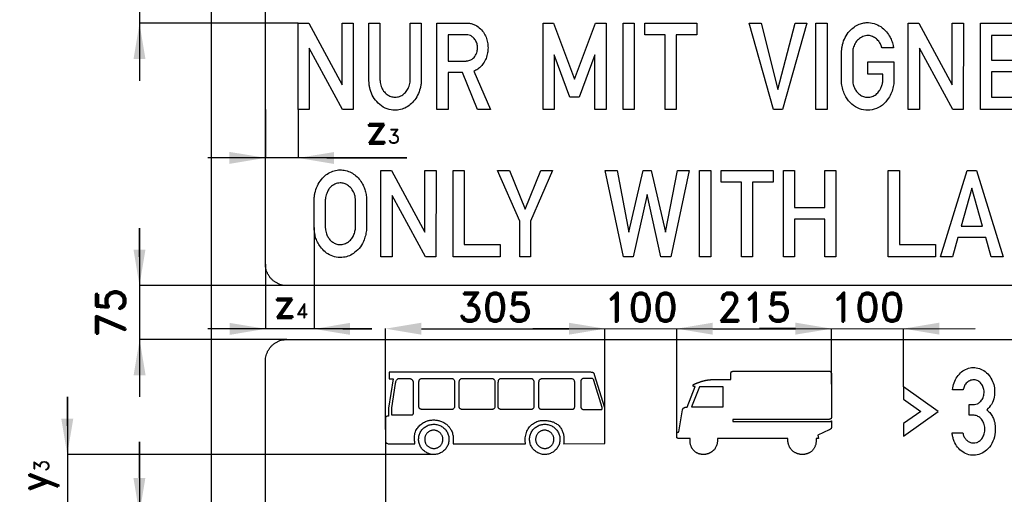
# Model space of a CAD drawing. Header units: millimetres. Extents: x -267 to 7620, y -508 to 2095.
# Tile 2 of 15: x -267 to 1102, y 480 to 1140. Entities that reach past the tile are written whole.
import ezdxf

# ---------------------------------------------------------------- set-up
doc = ezdxf.new("R2010")
doc.units = ezdxf.units.MM
doc.header["$LTSCALE"] = 5
doc.layers.add('Kóty', color=2, linetype='Continuous')
doc.layers.add('Značka', color=7, linetype='Continuous')
doc.styles.get("Standard").update_dxf_attribs({"font": 'romand.shx', "height": 40})

msp = doc.modelspace()

# ---------------------------------------------------------------- linework, layer by layer
at = {"layer": 'Kóty'}
for p, q in [((-100, 1275), (-100, 1055)), ((120.5, 1135), (-100.2, 1135)), ((75, 1014.9), (75, 947.3)), ((120.5, 1014.9), (120.5, 947.3)), ((271.5, 947.5), (-5, 947.5)), ((75, 947.6), (75, 947.7)), ((160.5, 947.5), (271.5, 947.5)), ((-100, 810), (-100, 850)), ((-100, 850), (-100, 615)), ((142.8, 850.7), (142.8, 709.7)), ((75, 799.9), (75, 709.7)), ((104.9, 770), (-100.2, 770)), ((222.8, 709.9), (-5, 709.9)), ((182.8, 709.9), (222.8, 709.9)), ((241.8, 569.7), (241.8, 710.2)), ((291.8, 710), (496.8, 710)), ((446.8, 710), (1061.8, 710.1)), ((496.8, 710), (446.8, 710)), ((546.8, 600.1), (546.8, 710.2)), ((546.8, 600.1), (546.8, 710.2)), ((646.8, 561), (646.8, 710.2)), ((646.8, 560.9), (646.8, 710.2)), ((696.8, 710), (811.8, 710)), ((696.8, 710), (746.8, 710)), ((811.8, 710.1), (761.8, 710.1)), ((861.8, 632.9), (861.8, 710.3)), ((861.8, 637.4), (861.8, 710.2)), ((961.8, 629.3), (961.8, 710.3)), ((104.9, 695), (-100.2, 695)), ((-200.2, 615), (-200, 155)), ((-200.2, 575), (-200.2, 615)), ((-100.1, 502.5), (-100.1, 552.5)), ((-100.1, 552.5), (-100.1, 217.5)), ((241.8, 554.2), (241.8, -100.2)), ((310.1, 535), (-200.4, 535))]:
    msp.add_line(p, q, dxfattribs=at)
for points in [[(-108.3, 1085), (-91.7, 1085), (-100, 1135)], [(25, 956), (25, 939.3), (75, 947.7)], [(170.5, 955.8), (170.5, 939.2), (120.5, 947.5)], [(-108.3, 820), (-91.7, 820), (-100, 770)], [(25.3, 718.1), (25.3, 701.4), (75.3, 709.8)], [(192.8, 718.1), (192.8, 701.4), (142.8, 709.7)], [(291.8, 718.3), (291.8, 701.7), (241.8, 710)], [(496.8, 718.3), (496.8, 701.7), (546.8, 710)], [(496.8, 718.3), (496.8, 701.7), (546.8, 710)], [(696.8, 718.3), (696.8, 701.7), (646.8, 710)], [(696.8, 718.3), (696.8, 701.7), (646.8, 710)], [(811.8, 718.4), (811.8, 701.8), (861.8, 710.1)], [(811.8, 718.3), (811.8, 701.7), (861.8, 710)], [(1011.8, 718.4), (1011.8, 701.8), (961.8, 710.1)], [(-108.2, 645), (-91.5, 645), (-99.8, 695)], [(-208.7, 585), (-192, 585), (-200.4, 535)], [(-108.4, 502.5), (-91.8, 502.5), (-100.1, 452.5)]]:
    msp.add_solid(points, dxfattribs=at)
at = {"layer": 'Značka', "color": 5}
for points in [[(0, 0), (0, 1935), (1500, 1935), (1500, 0), (0, 0)], [(120.5, 1015), (120.5, 1135), (135.2, 1135), (181.5, 1049.4), (181.5, 1135), (197.1, 1135), (197, 1015), (182.4, 1015), (135.9, 1100.5), (135.9, 1015), (120.5, 1015)], [(461, 1015), (461, 1135), (475.6, 1135), (504.8, 1057), (534, 1135), (548.6, 1135), (548.6, 1015), (533, 1015), (533, 1091.1), (511.1, 1032.3), (498.4, 1032.3), (476.5, 1091.1), (476.5, 1015), (461, 1015)], [(572.4, 1015), (572.4, 1135), (587.8, 1135), (587.8, 1015), (572.4, 1015)], [(630.6, 1015), (630.6, 1118.8), (602.3, 1118.8), (602.3, 1135), (674.5, 1135), (674.5, 1118.8), (646.1, 1118.8), (646.1, 1015), (630.6, 1015)], [(781.1, 1015), (747.3, 1135), (763.9, 1135), (787.5, 1042.8), (811.2, 1135), (827.6, 1135), (793.9, 1015), (781.1, 1015)], [(840.3, 1015), (840.3, 1135), (855.8, 1135), (855.8, 1015), (840.3, 1015)], [(968.6, 1015), (968.6, 1135), (983.3, 1135), (1029.6, 1049.4), (1029.6, 1135), (1045.2, 1135), (1045.1, 1015), (1030.5, 1015), (984.1, 1100.5), (984.1, 1015), (968.6, 1015)], [(1069, 1015), (1069, 1135), (1134.8, 1135), (1134.8, 1117.7), (1084.5, 1117.7), (1084.5, 1083.5), (1127.4, 1083.5), (1127.4, 1067.4), (1084.5, 1067.4), (1084.5, 1032.1), (1134.7, 1032.1), (1134.7, 1015), (1069, 1015)], [(235.6, 810), (235.6, 930), (250.3, 930), (296.6, 844.4), (296.6, 930), (312.2, 930), (312.1, 810), (297.5, 810), (251, 895.5), (251, 810), (235.6, 810)], [(336, 810), (336, 930), (351.5, 930), (351.5, 827.2), (401.5, 827.2), (401.5, 810), (336, 810)], [(428.7, 810), (428.7, 859.4), (397.7, 930), (414.1, 930), (436, 876.5), (457.9, 930), (474.3, 930), (443.3, 859.4), (443.3, 810), (428.7, 810)], [(572.7, 810), (547.2, 930), (563.8, 930), (580.1, 844.4), (600.1, 930), (611.1, 930), (631.1, 844.4), (647.6, 930), (664.1, 930), (638.4, 810), (624.7, 810), (605.5, 896.5), (586.4, 810), (572.7, 810)], [(678.5, 810), (678.5, 930), (694, 930), (694, 810), (678.5, 810)], [(736.8, 810), (736.8, 913.8), (708.4, 913.8), (708.4, 930), (780.6, 930), (780.6, 913.8), (752.2, 913.8), (752.2, 810), (736.8, 810)], [(795, 810), (795, 930), (810.5, 930), (810.5, 878.5), (852.4, 878.5), (852.4, 930), (868, 930), (868, 810), (852.4, 810), (852.4, 862.4), (810.5, 862.4), (810.5, 810), (795, 810)], [(940.8, 810), (940.8, 930), (956.3, 930), (956.3, 827.2), (1006.3, 827.2), (1006.3, 810), (940.8, 810)], [(1013.6, 810), (1050.5, 930), (1063.4, 930), (1100.4, 810), (1084, 810), (1076.4, 836.8), (1037.4, 836.8), (1029.9, 810), (1013.6, 810)], [(1071.9, 852.8), (1057, 905.5), (1042, 852.8), (1071.9, 852.8)], [(667.3, 601.1), (711.5, 601.1), (711.5, 629.2), (678.3, 629.2), (667.3, 601.1)], [(1010.3, 595), (961.8, 629.3), (961.8, 612.1), (986, 595), (961.8, 577.9), (961.8, 560.7), (1010.3, 595)]]:
    msp.add_lwpolyline(points, dxfattribs=at)
for points in [[(105, 770), (104.9, 770), (104.8, 770, -0.032179), (100.9, 770.3, -0.035457), (97.1, 771.1, -0.036267), (93.4, 772.3, -0.034424), (89.9, 774.1, -0.033732), (86.7, 776.2, -0.034078), (83.8, 778.8, -0.034204), (81.2, 781.7, -0.034213), (79.1, 784.9, -0.034036), (77.3, 788.4, -0.03341), (76.1, 792.1, -0.034124), (75.3, 795.9, -0.036744), (75, 799.8), (75, 799.9), (75, 800), (75, 1565)], [(1425, 1565), (1425, 800), (1425, 799.9), (1425, 799.8, -0.032211), (1424.7, 795.9, -0.035398), (1423.9, 792.1, -0.036257), (1422.7, 788.4, -0.034417), (1420.9, 784.9, -0.033707), (1418.8, 781.7, -0.034076), (1416.2, 778.8, -0.034203), (1413.3, 776.2, -0.034241), (1410.1, 774.1, -0.03402), (1406.6, 772.3, -0.03342), (1402.9, 771.1, -0.034121), (1399.1, 770.3, -0.03675), (1395.2, 770), (1395.1, 770), (1395, 770), (105, 770)], [(218.8, 1135), (234.3, 1135), (234.3, 1055.8), (234.4, 1055.2), (234.4, 1054.6, 0.033833), (235, 1050.7, 0.03795), (236.1, 1046.8, 0.071492), (239.3, 1040.7, 0.085442), (244.3, 1035.9, 0.079568), (249.4, 1033.1, 0.085003), (255.2, 1032.2, 0.091747), (261.6, 1033.2, 0.085879), (267.2, 1036.4, 0.082082), (271.7, 1041.2, 0.064893), (274.7, 1047.2, 0.039764), (275.8, 1051.2, 0.046728), (276.2, 1055.2, 0.003761), (276.3, 1055.6), (276.3, 1056.1), (276.3, 1135), (291.7, 1135), (291.7, 1055.8), (291.7, 1055.2), (291.7, 1054.5, -0.038309), (291.2, 1049.4, -0.028152), (290.1, 1044.3, -0.050675), (286.6, 1034.8, -0.064894), (281.1, 1026.5, -0.063843), (274.7, 1020.4, -0.068467), (267, 1016.2, -0.07035), (258.5, 1014.1, -0.072793), (249.8, 1014.4, -0.093677), (238.8, 1018.4, -0.083637), (229.7, 1026, -0.072035), (223.6, 1035, -0.063341), (220.1, 1045.3, -0.024418), (219.3, 1050, -0.01925), (218.9, 1054.7), (218.8, 1055.3), (218.8, 1055.8), (218.8, 1135)], [(313.4, 1015), (313.4, 1135), (356.3, 1135), (356.9, 1135), (357.5, 1135, -0.062038), (362.4, 1134.1, -0.050564), (366.9, 1132.2, -0.07524), (373.9, 1127.3, -0.069786), (379.1, 1120.6, -0.058203), (382.4, 1113.7, -0.051291), (384.1, 1106.3, -0.046577), (384.4, 1099, -0.047177), (383.4, 1091.8, -0.054434), (380.9, 1084.3, -0.060547), (376.7, 1077.5, -0.051662), (372.5, 1073, -0.060331), (367.5, 1069.6), (366.1, 1068.9), (364.7, 1068.2), (388.1, 1015), (369.8, 1015), (349, 1066.4), (328.9, 1066.4), (328.9, 1015), (313.4, 1015)], [(912.3, 1081.3), (948.7, 1081.3), (948.7, 1055.6), (948.6, 1054.9), (948.6, 1054.2, -0.010869), (948.3, 1050.5, -0.01892), (947.7, 1046.8, -0.052883), (945.4, 1038.6, -0.052889), (941.3, 1030.9, -0.082859), (932.7, 1021.2, -0.103899), (921.2, 1015.3, -0.09963), (909.4, 1014, -0.096017), (898, 1017.2, -0.097435), (887.7, 1024.7, -0.078833), (880.5, 1035.4, -0.047201), (877.6, 1043, -0.04518), (876, 1051, -0.008489), (875.9, 1052.4, -0.00975), (875.8, 1053.9, -0.005841), (875.8, 1055), (875.8, 1056.1), (875.8, 1094.1, -0.000648), (875.8, 1095.2, -0.002002), (875.9, 1096.2, -0.016054), (876.4, 1100.8, -0.023772), (877.3, 1105.3, -0.063257), (880.9, 1115.3, -0.068957), (887, 1124, -0.059069), (893.2, 1129.6, -0.063711), (900.5, 1133.6, -0.053686), (906.9, 1135.4, -0.056883), (913.4, 1135.9, -0.084022), (923.5, 1133.8, -0.076937), (932.4, 1128.7, -0.060206), (938.5, 1122.8, -0.051152), (943.2, 1115.8, -0.041309), (946.1, 1109.3, -0.046502), (947.8, 1102.5, -0.005208), (948, 1101.5), (948.1, 1100.6), (932.2, 1100.6), (931.6, 1102.1, 0.011165), (931.1, 1103.7, 0.056219), (928.3, 1108.8, 0.069752), (924.4, 1113.1, 0.083752), (919, 1116.5, 0.095019), (912.9, 1117.8, 0.108504), (905.6, 1116.5, 0.093839), (899.3, 1112.5, 0.085002), (894.8, 1106.9, 0.069717), (892.1, 1100.2, 0.029563), (891.5, 1097.2, 0.035599), (891.3, 1094.3), (891.3, 1094), (891.3, 1093.6), (891.3, 1055.8), (891.3, 1055.3), (891.3, 1054.8, 0.037216), (891.7, 1051.5, 0.029602), (892.6, 1048.3, 0.055983), (895.1, 1042.5, 0.073974), (898.9, 1037.6, 0.076319), (903.6, 1034.2, 0.082405), (909, 1032.3, 0.089294), (915.3, 1032.2, 0.088119), (921.1, 1034.3, 0.08565), (926.2, 1038.2, 0.066318), (929.9, 1043.5, 0.050089), (932, 1048.3, 0.054761), (933.1, 1053.4, 0.010131), (933.2, 1054.6, 0.003407), (933.2, 1055.8), (933.2, 1064.2), (912.3, 1064.2), (912.3, 1081.3)], [(328.9, 1118.8), (328.9, 1082.4), (353.9, 1082.4), (354.5, 1082.5), (355.1, 1082.5, 0.047864), (358, 1083, 0.053349), (360.7, 1084.1, 0.120521), (366.2, 1088.9, 0.099123), (369.2, 1095.6, 0.073413), (370, 1100.9, 0.069148), (369.2, 1106.2, 0.073145), (367, 1111.3, 0.083935), (363.3, 1115.6, 0.07033), (359.9, 1117.8, 0.095994), (356.2, 1118.8), (355.7, 1118.8), (355.3, 1118.8), (328.9, 1118.8)], [(142.8, 889.2, -0.001292), (142.8, 890.2, -0.003861), (142.9, 891.2, -0.0262), (143.4, 896.2, -0.026582), (144.5, 901.1, -0.058381), (148.4, 910.9, -0.06775), (154.5, 919.4, -0.06219), (161, 925.2, -0.068294), (168.7, 929, -0.06605), (176.6, 930.8, -0.067618), (184.6, 930.4, -0.066551), (192.3, 928.1, -0.061096), (199.2, 923.9, -0.057898), (205.3, 918.2, -0.050119), (209.9, 911.2, -0.039193), (212.8, 905.1, -0.042408), (214.6, 898.7, -0.019589), (215.2, 895.1, -0.011032), (215.5, 891.5), (215.6, 890.9), (215.6, 890.3), (215.6, 850.2), (215.6, 849.2), (215.5, 848.3, -0.030533), (214.4, 840.9, -0.042266), (212.2, 833.7, -0.071026), (207, 823.9, -0.07649), (199, 816, -0.064064), (191.8, 811.6, -0.070856), (183.6, 809.3, -0.083715), (173.5, 809.4, -0.081999), (164, 812.8, -0.073265), (156.3, 818.3, -0.059312), (150.3, 825.7, -0.043578), (146.7, 832.2, -0.047114), (144.3, 839.1, -0.026247), (143.4, 843.8, -0.015066), (142.9, 848.6), (142.9, 849.7), (142.8, 850.8), (142.8, 889.2)], [(158.3, 889.2), (158.3, 850.8), (158.3, 850.1), (158.4, 849.3, 0.032118), (158.9, 845.6, 0.036535), (160, 841.9, 0.056363), (162.3, 837, 0.060301), (165.7, 832.8, 0.060918), (169.6, 829.7, 0.073689), (174.1, 827.7, 0.058458), (177.7, 827.1, 0.053114), (181.5, 827.2, 0.086351), (187.8, 829.3, 0.08542), (193.2, 833.3, 0.074379), (196.8, 838.3, 0.055928), (199.1, 844.1, 0.028014), (199.8, 847.1, 0.036563), (200.2, 850.1, 0.00395), (200.2, 850.5), (200.2, 850.9), (200.2, 889.1, 0.002349), (200.2, 889.8, 0.007108), (200.2, 890.4, 0.053466), (199.6, 894.6, 0.042298), (198.3, 898.6, 0.069973), (194.6, 904.9, 0.09068), (189.2, 909.8, 0.075376), (184.4, 912.1, 0.079462), (179.1, 912.8, 0.105038), (171.7, 911.2, 0.099414), (165.6, 906.9, 0.064726), (162.4, 902.8, 0.046407), (160.2, 898.2, 0.033791), (159, 894.4, 0.043614), (158.4, 890.5, 0.006192), (158.3, 889.8), (158.3, 889.2)], [(75, 105), (75, 665), (75, 665.1), (75, 665.2, -0.032178), (75.3, 669.1, -0.035444), (76.1, 672.9, -0.036274), (77.3, 676.6, -0.034412), (79.1, 680.1, -0.03371), (81.2, 683.3, -0.034083), (83.8, 686.2, -0.034209), (86.7, 688.8, -0.034229), (89.9, 690.9, -0.034026), (93.4, 692.7, -0.033416), (97.1, 693.9, -0.034113), (100.9, 694.7, -0.036749), (104.8, 695), (104.9, 695), (105, 695), (1395, 695)], [(282.8, 549.8, -0.003727), (282.5, 552.5, -0.011179), (282.2, 555.1, -0.026534), (282.1, 559, -0.037792), (282.5, 562.7, -0.043315), (283.5, 566.4, -0.046785), (285, 569.8, -0.036931), (286.7, 572.3, -0.030062), (288.8, 574.6, -0.055134), (293.5, 578.5, -0.061668), (299, 581.3, -0.050058), (303.8, 582.6, -0.042263), (308.8, 583, -0.040217), (313.7, 582.6, -0.046472), (318.3, 581.5, -0.05349), (323.2, 579.3, -0.051643), (327.6, 576.1, -0.04282), (330.6, 573, -0.046507), (333, 569.4, -0.035276), (334.4, 566.5, -0.033254), (335.3, 563.4, -0.044761), (336.1, 558.4, -0.032247), (336.2, 553.3, -0.007057), (336.1, 551.5, -0.002367), (335.9, 549.7), (436.5, 550, -0.004438), (436.3, 552.1, -0.013419), (436.2, 554.1, -0.033408), (436.3, 558.1, -0.030969), (436.9, 562, -0.062154), (439.2, 568.9, -0.090134), (443.4, 574.8, -0.034503), (445.3, 576.5, -0.024276), (447.5, 578.1, -0.030574), (450.7, 579.9, -0.039223), (454.1, 581.3, -0.047726), (458.4, 582.2, -0.038566), (462.8, 582.4, -0.023987), (466, 582.2, -0.02095), (469.2, 581.7, -0.034533), (473.7, 580.6, -0.049479), (477.9, 578.7, -0.063886), (482.3, 575.6, -0.061349), (485.8, 571.4, -0.056345), (488.1, 566.9, -0.054199), (489.5, 562, -0.022378), (489.8, 559.6, -0.017123), (489.9, 557.3, -0.016985), (489.9, 554.4, -0.014844), (489.6, 551.5, -0.002727), (489.6, 550.7), (489.5, 549.9), (546.8, 550.2), (546.8, 600), (532.6, 646, 0.019665), (532.3, 646.9, 0.062115), (531.9, 647.6, 0.083742), (531.1, 648.4, 0.061467), (530.1, 648.9, 0.055288), (528.8, 649.2, 0.024516), (527.5, 649.3), (526.3, 649.3), (525, 649.4), (247.1, 649.4), (247.1, 640.2), (252.7, 640.2), (246.2, 599.4), (246.1, 588.4), (245.7, 588.4), (245.3, 588.4), (244.9, 588.3), (244.5, 588.3), (243.9, 588.2), (243.5, 588, 0.087111), (242.8, 587.6, 0.078279), (242.3, 587, 0.055883), (242, 586.4, 0.043233), (241.9, 585.8, 0.019677), (241.8, 585.4, 0.006573), (241.8, 585), (241.8, 554.3, 0.009448), (241.8, 553.7, 0.028268), (241.9, 553, 0.048909), (242.1, 552.3, 0.060692), (242.5, 551.7, 0.069369), (243.1, 551, 0.052892), (243.8, 550.6, 0.080145), (245.6, 550, 0.035801), (247.5, 549.8), (248.4, 549.8), (249.2, 549.8), (282.8, 549.8)], [(801.4, 557.3), (703.3, 557.3), (703.3, 557.3), (703.3, 557.2), (703.3, 557), (703.3, 556.7), (703.3, 556.4), (703.3, 556.2), (703.3, 555.9), (703.3, 555.7), (703.4, 555.5), (703.4, 555.3), (703.4, 555.1), (703.4, 554.8), (703.4, 554.8), (703.4, 554.8), (703.4, 554.6), (703.4, 554.5), (703.4, 554.2), (703.3, 553.9), (703.3, 553.2), (703.2, 552.5), (703.1, 551.5), (703, 550.6), (702.8, 549.6), (702.5, 548.7), (702.3, 548), (702, 547.3), (701.7, 546.4), (701.3, 545.5), (700.8, 544.7), (700.4, 543.9), (700, 543.3), (699.5, 542.6), (699, 542), (698.5, 541.4), (698.1, 541), (697.7, 540.6), (697.1, 540), (696.5, 539.5), (695.8, 539, -0.013066), (695.1, 538.5, -0.011713), (694.5, 538, -0.010643), (693.9, 537.7, -0.010091), (693.2, 537.3, -0.010201), (692.5, 537), (692, 536.7, -0.008669), (691.5, 536.5, -0.009914), (690.8, 536.2, -0.007472), (690.1, 536, -0.008886), (689.2, 535.8, -0.011844), (688.4, 535.5, -0.010779), (687.7, 535.4, -0.009843), (687, 535.2, -0.009343), (686.2, 535.1, -0.009657), (685.5, 535.1, -0.007955), (684.9, 535, -0.00846), (684.3, 535, -0.009514), (683.6, 535, -0.007093), (682.9, 535, -0.008574), (682, 535.1, -0.011999), (681.1, 535.2, -0.011056), (680.4, 535.3, -0.010275), (679.7, 535.4, -0.010032), (679, 535.6, -0.010381), (678.3, 535.7), (677.7, 535.9), (677.2, 536.1), (676.5, 536.4), (675.9, 536.6, -0.009891), (675.1, 537, -0.013682), (674.3, 537.4), (673.6, 537.8), (673, 538.2), (672.4, 538.6), (671.9, 539.1), (671.4, 539.5), (671, 539.8), (670.5, 540.4), (670, 540.9), (669.4, 541.5), (669, 542.1), (668.6, 542.7), (668.2, 543.2), (667.9, 543.8), (667.6, 544.3), (667.3, 544.8), (667.1, 545.3), (666.8, 545.9), (666.6, 546.5), (666.2, 547.5), (665.9, 548.5), (665.7, 549.3), (665.6, 550.1), (665.4, 551), (665.3, 551.8), (665.2, 552.5), (665.2, 553.2), (665.2, 554), (665.2, 554.9), (665.2, 555.2), (665.2, 555.5), (665.2, 555.7), (665.2, 556), (665.2, 556.2), (665.3, 556.4), (665.3, 556.6), (665.3, 556.8), (665.3, 557), (665.3, 557.2), (665.3, 557.3), (665.3, 557.3), (650.3, 557.3), (650.2, 557.3), (650.2, 557.3), (650.2, 557.3), (650.2, 557.3), (650.2, 557.3), (650.2, 557.3), (650.1, 557.3), (650.1, 557.3), (650.1, 557.3), (650.1, 557.3), (650, 557.3), (650, 557.3), (649.9, 557.3), (649.7, 557.3), (649.6, 557.3), (649.4, 557.3), (649.3, 557.3), (649.2, 557.3), (649.1, 557.3), (649, 557.4), (648.8, 557.4), (648.7, 557.4), (648.6, 557.4), (648.5, 557.4), (648.4, 557.5), (648.3, 557.5), (648.3, 557.5), (648.2, 557.5), (648.1, 557.5), (648.1, 557.6), (648, 557.6), (647.9, 557.6), (647.9, 557.7), (647.8, 557.7), (647.8, 557.7), (647.7, 557.7), (647.7, 557.8), (647.6, 557.8), (647.6, 557.8), (647.6, 557.8), (647.5, 557.9), (647.5, 557.9), (647.4, 557.9), (647.4, 558), (647.4, 558), (647.3, 558), (647.3, 558.1), (647.3, 558.1), (647.2, 558.1), (647.2, 558.2), (647.2, 558.2), (647.2, 558.3), (647.1, 558.3), (647.1, 558.4), (647.1, 558.4), (647.1, 558.4), (647, 558.5), (647, 558.5), (647, 558.6), (647, 558.6), (647, 558.6), (646.9, 558.7), (646.9, 558.7), (646.9, 558.8), (646.9, 558.8), (646.9, 558.9), (646.9, 558.9), (646.9, 559), (646.9, 559), (646.8, 559), (646.8, 559.1), (646.8, 559.1), (646.8, 559.2), (646.8, 559.2), (646.8, 559.3), (646.8, 559.3), (646.8, 559.4), (646.8, 559.5), (646.8, 559.5), (646.8, 559.5), (646.8, 559.6), (646.8, 559.6), (646.8, 559.7), (646.8, 559.7), (646.8, 559.7), (646.8, 559.7), (646.8, 559.7), (646.8, 559.7), (646.8, 559.8), (646.8, 559.8), (646.8, 559.8), (646.8, 559.8), (646.8, 559.9), (646.8, 559.9), (646.8, 560), (646.8, 560.1), (646.8, 560.4), (646.8, 560.6), (646.8, 561), (646.8, 561.3), (646.8, 561.6), (646.8, 562), (646.8, 562.3), (646.8, 562.5), (646.8, 562.9), (646.8, 563.2), (646.8, 563.3), (646.8, 563.5), (646.8, 563.6), (646.8, 563.7), (646.8, 563.8), (646.8, 564), (646.8, 564.1), (646.9, 564.1), (646.9, 564.3), (646.9, 564.4), (646.9, 564.5), (646.9, 564.5), (647, 564.6), (647, 564.7), (647, 564.7), (647, 564.8), (647.1, 564.9), (647.1, 564.9), (647.1, 565), (647.1, 565), (647.2, 565.1), (647.2, 565.2), (647.3, 565.2), (647.3, 565.3), (647.3, 565.3), (647.4, 565.4), (647.4, 565.4), (647.4, 565.5), (647.5, 565.5), (647.5, 565.5), (647.6, 565.6), (647.6, 565.6), (647.7, 565.7), (647.7, 565.7), (647.8, 565.8), (647.8, 565.8), (647.9, 565.8), (647.9, 565.8), (648, 565.9), (648, 565.9), (648.1, 565.9), (648.1, 566), (648.2, 566), (648.3, 566), (648.3, 566.1), (648.4, 566.1), (648.5, 566.1), (648.5, 566.1), (648.6, 566.1), (648.6, 566.1), (648.7, 566.2), (648.7, 566.2, -0.0031), (648.8, 566.2, -0.00393), (648.8, 566.2), (648.9, 566.2), (648.9, 566.2), (648.9, 566.2), (649, 566.2), (649, 566.2), (649.1, 566.2), (649.1, 566.2), (649.2, 566.2), (649.3, 566.2), (649.3, 566.3), (649.4, 566.3), (649.5, 566.3), (649.5, 566.3), (649.6, 566.3), (649.6, 566.3), (649.7, 566.3), (649.7, 566.3), (649.7, 566.3), (649.8, 566.3), (649.8, 566.3), (649.8, 566.3), (649.8, 566.3), (649.9, 566.3), (649.9, 566.3), (649.9, 566.3), (649.9, 566.3), (649.9, 566.3), (649.9, 566.3), (654.9, 597), (654.9, 597), (654.9, 597), (654.9, 597.1), (654.9, 597.1), (654.9, 597.1), (654.9, 597.1), (654.9, 597.2), (654.9, 597.2), (654.9, 597.3), (654.9, 597.3), (655, 597.4), (655, 597.4), (655, 597.5), (655, 597.5), (655, 597.5), (655, 597.6), (655, 597.6), (655, 597.6), (655, 597.6), (655.1, 597.7), (655.1, 597.8), (655.2, 598), (655.2, 598.1), (655.3, 598.4), (655.4, 598.6), (655.6, 598.8), (655.7, 599), (655.8, 599.2), (655.9, 599.3), (656.1, 599.5, -0.018498), (656.2, 599.7), (656.3, 599.7), (656.3, 599.7), (656.3, 599.7), (656.3, 599.7), (656.3, 599.7), (656.3, 599.7), (656.3, 599.7), (656.3, 599.7), (656.3, 599.7), (656.4, 599.7), (656.4, 599.7), (656.4, 599.7), (656.4, 599.8), (656.4, 599.8), (656.4, 599.8), (656.5, 599.8), (656.6, 599.9), (656.7, 600, -0.020146), (657, 600.1, -0.017939), (657.3, 600.3, -0.02127), (657.7, 600.5, -0.017515), (658.1, 600.6, -0.014833), (658.6, 600.7, -0.012817), (659, 600.8, -0.008749), (659.4, 600.9, -0.007548), (659.8, 600.9, -0.007089), (660.1, 600.9, -0.007255), (660.5, 601), (660.6, 601), (660.6, 601), (660.6, 601), (660.6, 601), (660.7, 601), (660.7, 601), (660.7, 601), (660.7, 601), (660.8, 601), (660.8, 601), (660.9, 601), (660.9, 601), (661, 601), (661, 601), (661, 601), (661.1, 601), (661.1, 601), (661.1, 601), (672.2, 629.4), (672.2, 629.4), (672.2, 629.4), (672.1, 629.4), (672.1, 629.4), (672.1, 629.4), (672.1, 629.4), (672, 629.4), (672, 629.4), (672, 629.4), (672, 629.4), (672, 629.4), (671.9, 629.4), (671.8, 629.4), (671.6, 629.4), (671.5, 629.4), (671.4, 629.4), (671.3, 629.4), (671.1, 629.5), (671, 629.5), (670.9, 629.5), (670.8, 629.5), (670.7, 629.6), (670.6, 629.6), (670.5, 629.7), (670.4, 629.7), (670.3, 629.7), (670.3, 629.8), (670.2, 629.8), (670.1, 629.9), (670.1, 629.9), (670, 630), (669.9, 630), (669.9, 630.1), (669.8, 630.1), (669.8, 630.1), (669.7, 630.2), (669.7, 630.2), (669.7, 630.3), (669.6, 630.3), (669.6, 630.3), (669.6, 630.4), (669.5, 630.4), (669.5, 630.5), (669.5, 630.5), (669.5, 630.6), (669.4, 630.6), (669.4, 630.7), (669.4, 630.7), (669.4, 630.8), (669.4, 630.8), (669.4, 630.9), (669.4, 630.9), (669.4, 631), (669.4, 631.1), (669.4, 631.1), (669.4, 631.2), (669.4, 631.2), (669.4, 631.3), (669.4, 631.3), (669.4, 631.4), (669.4, 631.4), (669.4, 631.5), (669.5, 631.5), (669.5, 631.6), (669.5, 631.7), (669.6, 631.7), (669.6, 631.8), (669.6, 631.9), (669.7, 631.9), (669.7, 631.9), (669.7, 632), (669.8, 632), (669.9, 632.1), (669.9, 632.2), (670, 632.3), (670.1, 632.3), (670.1, 632.4), (670.2, 632.4), (670.3, 632.5), (670.3, 632.5), (670.4, 632.6), (670.5, 632.6), (670.6, 632.7, -0.009272), (670.8, 632.8, -0.00806), (670.9, 632.9, -0.007353), (671.1, 633, -0.006499), (671.2, 633, -0.00548), (671.4, 633.1, -0.004083), (671.5, 633.1, -0.004974), (671.6, 633.2, -0.004845), (671.7, 633.3, -0.002918), (671.9, 633.3), (671.9, 633.3), (672, 633.3), (672, 633.4), (672.1, 633.4), (672.1, 633.4, -0.001273), (672.2, 633.4), (672.2, 633.4), (672.2, 633.4), (672.3, 633.4, -0.002562), (672.3, 633.5), (672.3, 633.5), (672.4, 633.5), (672.4, 633.5), (672.5, 633.5), (672.5, 633.5), (672.5, 633.5), (672.5, 633.5), (672.6, 633.6), (672.6, 633.6), (672.6, 633.6, -0.001671), (672.7, 633.6), (672.8, 633.6, 0.001481), (672.9, 633.7), (673, 633.7, 0.00101), (673, 633.7, 0.000739), (673.1, 633.7), (673.2, 633.8, 0.001265), (673.2, 633.8), (673.3, 633.8), (673.4, 633.8), (673.6, 633.9, 0.000591), (673.9, 634), (674.1, 634.1), (674.4, 634.2), (674.6, 634.3), (674.8, 634.4), (675, 634.5), (675.2, 634.5), (675.4, 634.6), (675.6, 634.7, -0.000622), (676.1, 634.9, -0.00094), (676.5, 635, -0.000798), (676.9, 635.2, -0.001128), (677.3, 635.3, -0.000938), (677.7, 635.5, -0.001217), (678.1, 635.6, -0.001173), (678.4, 635.7, -0.000998), (678.7, 635.8, -0.001267), (679.1, 636, -0.001079), (679.5, 636.1, -0.001842), (680, 636.3, -0.002303), (680.6, 636.5, -0.002093), (681.1, 636.6, -0.001974), (681.5, 636.8, -0.002058), (682, 636.9, -0.002093), (682.5, 637, -0.00163), (682.9, 637.1, -0.001739), (683.2, 637.2, -0.002213), (683.7, 637.4, -0.001455), (684.2, 637.5, -0.001691), (684.7, 637.6, -0.002436), (685.2, 637.7, -0.002372), (685.6, 637.8, -0.002169), (686, 637.9, -0.002169), (686.4, 638, -0.00203), (686.9, 638.1), (687.2, 638.2), (687.5, 638.2, -0.002167), (688, 638.3), (688.4, 638.4), (689, 638.5, -0.001796), (689.5, 638.6), (690, 638.7, -0.002677), (690.5, 638.7, -0.00318), (691, 638.8, -0.003682), (691.4, 638.9), (691.8, 638.9), (692.2, 639, -0.004331), (692.6, 639, -0.00507), (693, 639), (693.1, 639), (693.2, 639), (693.2, 639), (693.2, 639), (693.2, 639), (693.2, 639), (693.3, 639), (693.4, 639), (693.5, 639), (693.6, 639.1), (693.6, 639.1), (693.7, 639.1), (693.8, 639.1), (693.9, 639.1), (693.9, 639.1), (694, 639.1), (694, 639.1), (694, 639.1), (721.9, 639.1), (721.9, 647.2), (721.9, 647.2), (721.9, 647.2), (721.9, 647.2), (721.9, 647.2), (721.9, 647.2), (721.9, 647.3), (721.9, 647.3), (721.9, 647.3), (721.9, 647.3), (721.9, 647.4), (721.9, 647.4), (721.9, 647.4), (722, 647.6), (722, 647.8), (722, 647.9), (722, 648.1), (722, 648.2), (722, 648.3), (722.1, 648.4), (722.1, 648.6), (722.1, 648.7), (722.1, 648.8), (722.2, 648.9), (722.2, 649), (722.2, 649.1), (722.2, 649.2), (722.3, 649.3), (722.3, 649.3), (722.3, 649.4), (722.4, 649.5), (722.4, 649.5), (722.4, 649.6), (722.5, 649.7), (722.5, 649.7), (722.6, 649.8), (722.6, 649.8), (722.6, 649.9), (722.7, 649.9), (722.7, 650), (722.7, 650), (722.8, 650), (722.8, 650.1), (722.9, 650.1), (722.9, 650.2), (723, 650.2), (723, 650.2), (723.1, 650.3), (723.1, 650.3), (723.2, 650.3), (723.2, 650.4), (723.3, 650.4), (723.3, 650.4), (723.4, 650.5), (723.5, 650.5), (723.6, 650.5), (723.6, 650.5), (723.7, 650.6), (723.8, 650.6), (723.9, 650.6, -0.00495), (723.9, 650.6), (724, 650.6, -0.004882), (724.1, 650.7, -0.004766), (724.1, 650.7), (724.2, 650.7), (724.3, 650.7), (724.4, 650.7), (724.4, 650.7), (724.5, 650.7), (724.5, 650.7), (724.6, 650.7), (724.6, 650.7), (724.7, 650.7), (724.8, 650.8), (724.9, 650.8), (725, 650.8), (725.1, 650.8), (725.2, 650.8), (725.3, 650.8), (725.4, 650.8), (725.5, 650.8), (725.6, 650.8), (725.7, 650.8), (725.7, 650.8), (725.7, 650.8), (858.9, 650.8), (859, 650.8), (859.1, 650.8, -0.050265), (859.6, 650.7, -0.055255), (860, 650.5, -0.04931), (860.4, 650.3, -0.042124), (860.7, 650, -0.041441), (861.1, 649.6), (861.3, 649.2), (861.5, 648.8), (861.6, 648.3), (861.7, 647.9), (861.8, 647.4), (861.8, 647.3), (861.8, 647.2), (861.8, 647.2), (861.8, 646.3), (861.8, 645.4), (861.8, 643.6), (861.8, 641.8), (861.8, 637.3), (861.8, 632.8), (861.8, 626.8), (861.8, 620.8), (861.8, 614.7), (861.8, 608.7), (861.8, 603.9), (861.8, 599.1), (861.8, 594), (861.8, 588.9), (861.8, 588), (861.8, 587.1), (861.8, 587), (861.8, 587), (861.8, 587), (861.8, 586.9), (861.8, 586.9), (861.8, 586.8), (861.8, 586.6), (861.8, 586.5), (861.8, 586.4), (861.7, 586.3), (861.7, 586.2), (861.7, 586.1), (861.7, 585.9), (861.7, 585.8), (861.6, 585.7), (861.6, 585.6), (861.6, 585.6), (861.6, 585.5), (861.6, 585.4), (861.5, 585.4), (861.5, 585.3), (861.5, 585.3), (861.5, 585.2), (861.4, 585.1), (861.4, 585.1), (861.3, 585), (861.3, 584.9), (861.3, 584.9), (861.2, 584.8), (861.2, 584.8), (861.1, 584.7), (861.1, 584.7), (861, 584.6), (861, 584.6), (860.9, 584.5), (860.9, 584.5), (860.8, 584.4), (860.7, 584.4), (860.7, 584.3), (860.6, 584.3), (860.5, 584.3), (860.5, 584.2), (860.4, 584.2), (860.4, 584.2), (860.2, 584.1), (860.1, 584.1), (860.1, 584.1), (860, 584), (859.9, 584), (859.8, 584), (859.7, 584), (859.6, 583.9), (859.5, 583.9), (859.4, 583.9), (859.3, 583.9), (859.1, 583.9), (858.9, 583.8), (858.8, 583.8, -0.004473), (858.6, 583.8, -0.00447), (858.5, 583.8), (858.4, 583.8), (858.3, 583.8), (858.1, 583.8), (857.9, 583.8), (857.9, 583.8), (857.9, 583.8), (857.8, 583.8), (857.8, 583.8), (857.8, 583.8), (857.7, 583.8), (857.7, 583.8), (857.7, 583.8), (857.7, 583.8), (857.6, 583.8), (857.6, 583.8), (857.6, 583.8), (724.7, 583.8), (724.7, 580.9), (858.3, 580.9), (859.3, 580.9), (859.3, 580.9), (859.3, 580.9), (859.4, 580.9), (859.4, 580.9), (859.5, 580.9), (859.6, 580.9), (859.7, 580.9), (859.8, 580.9), (859.8, 580.9), (859.9, 580.9), (860, 580.9), (860.1, 581), (860.1, 581), (860.2, 581), (860.3, 581), (860.4, 581), (860.4, 581), (860.5, 581), (860.6, 581), (860.6, 581), (860.7, 581.1), (860.8, 581.1), (860.9, 581.1), (860.9, 581.1), (861, 581.2), (861, 581.2), (861.1, 581.2), (861.2, 581.2), (861.2, 581.3), (861.2, 581.3), (861.3, 581.3), (861.3, 581.4), (861.4, 581.4), (861.4, 581.4), (861.5, 581.5), (861.5, 581.5), (861.6, 581.5), (861.6, 581.6), (861.6, 581.6), (861.7, 581.6), (861.7, 581.7), (861.7, 581.7), (861.7, 581.7), (861.7, 581.7), (861.7, 581.8), (861.7, 581.8), (861.8, 581.8), (861.8, 581.8), (861.8, 581.8), (861.8, 581.8), (861.8, 581.8), (861.8, 581.8), (861.8, 572.8), (861.8, 572.8), (861.8, 572.8), (861.8, 572.7), (861.8, 572.7), (861.8, 572.7), (861.8, 572.7), (861.8, 572.7), (861.8, 572.7), (861.8, 572.6), (861.8, 572.6), (861.8, 572.6), (861.8, 572.6), (861.8, 572.6), (861.8, 572.5), (861.8, 572.5), (861.8, 572.4), (861.7, 572.3), (861.7, 572.2), (861.7, 572.1), (861.7, 572), (861.7, 571.9), (861.7, 571.9), (861.6, 571.8), (861.6, 571.7), (861.6, 571.6), (861.5, 571.5), (861.5, 571.4), (861.4, 571.3), (861.4, 571.3), (861.4, 571.2), (861.3, 571.1), (861.3, 571.1), (861.3, 571), (861.2, 570.9), (861.1, 570.9), (861.1, 570.8), (861, 570.7), (860.9, 570.6), (860.9, 570.6), (860.8, 570.5), (860.8, 570.5), (860.7, 570.4), (860.6, 570.4), (860.6, 570.3), (860.5, 570.2), (860.4, 570.2), (860.3, 570.1), (860.3, 570.1), (860.2, 570), (860.1, 570), (860, 569.9), (860, 569.9), (859.9, 569.9), (859.8, 569.8), (859.7, 569.8), (859.6, 569.7), (859.5, 569.7), (859.4, 569.6), (859.4, 569.6), (859.3, 569.5), (859.2, 569.5), (859.1, 569.5), (859, 569.4), (859, 569.4), (859, 569.4), (858.9, 569.4), (858.9, 569.4), (858.9, 569.4), (858.9, 569.4), (858.9, 569.4), (858.9, 569.4), (858.9, 569.4), (858.9, 569.4), (858.8, 569.4), (858.8, 569.3), (858.8, 569.3), (858.8, 569.3), (858.8, 569.3), (843.1, 561.9), (843.6, 557.3), (840.6, 557.3), (840.6, 557.3), (840.6, 557.2), (840.6, 556.9), (840.6, 556.6), (840.6, 556.3), (840.6, 556), (840.6, 555.7), (840.6, 555.4), (840.6, 555.2), (840.6, 554.9), (840.6, 554.7), (840.6, 554.4), (840.6, 554.4), (840.6, 554.4), (840.6, 554.2), (840.6, 554.1), (840.6, 553.8), (840.6, 553.5), (840.5, 552.7), (840.4, 552), (840.3, 551), (840.1, 550), (839.9, 549), (839.6, 548.1), (839.4, 547.3), (839.1, 546.6), (838.7, 545.7), (838.2, 544.8), (837.8, 543.9), (837.3, 543.1), (836.9, 542.5), (836.4, 541.9), (835.9, 541.3), (835.4, 540.7), (834.9, 540.3), (834.5, 539.8), (833.9, 539.3), (833.3, 538.9), (832.6, 538.3), (831.8, 537.8), (831.2, 537.5), (830.6, 537.1), (829.9, 536.8), (829.2, 536.5), (828.7, 536.3), (828.1, 536.1), (827.4, 535.9), (826.7, 535.7, -0.008999), (825.8, 535.5, -0.012312), (825, 535.3, -0.011096), (824.2, 535.2, -0.009913), (823.5, 535.1, -0.009382), (822.8, 535, -0.009613), (822, 535, -0.007867), (821.5, 535, -0.00818), (820.9, 535, -0.009208), (820.1, 535, -0.006732), (819.4, 535.1, -0.008287), (818.5, 535.2, -0.011393), (817.6, 535.4, -0.010411), (816.9, 535.5), (816.2, 535.7), (815.5, 535.9), (814.8, 536.1), (814.2, 536.3), (813.6, 536.5), (813, 536.8), (812.3, 537.1), (811.5, 537.5), (810.7, 537.9), (810.1, 538.3), (809.4, 538.7), (808.8, 539.2), (808.2, 539.6), (807.8, 540), (807.3, 540.4), (806.8, 541), (806.3, 541.5), (805.8, 542.1), (805.3, 542.7), (804.9, 543.2), (804.5, 543.8), (804.2, 544.3), (803.9, 544.9), (803.6, 545.3), (803.4, 545.8), (803.1, 546.4), (802.9, 547), (802.5, 547.9), (802.2, 548.8), (802, 549.6), (801.8, 550.4), (801.6, 551.2), (801.5, 552), (801.4, 552.6), (801.4, 553.2), (801.4, 554), (801.3, 554.8), (801.4, 555.1), (801.4, 555.4), (801.4, 555.7), (801.4, 555.9), (801.4, 556.2), (801.4, 556.4), (801.4, 556.6), (801.4, 556.8), (801.4, 557), (801.4, 557.2), (801.4, 557.3), (801.4, 557.3)], [(1044.3, 565), (1044.7, 563.6), (1045.1, 562.3, 0.060075), (1047.1, 558.2, 0.069769), (1050.1, 554.8, 0.082571), (1054.1, 552.1, 0.099568), (1058.8, 551, 0.093083), (1063.2, 551.5, 0.081437), (1067.2, 553.5, 0.101096), (1071.6, 558.1, 0.075191), (1074.1, 563.9, 0.083065), (1075.1, 571.3, 0.09277), (1073.5, 578.7, 0.084204), (1070.3, 584.1, 0.104808), (1065.5, 588, 0.050285), (1063, 589, 0.050667), (1060.4, 589.6), (1059.9, 589.6), (1059.3, 589.6), (1053, 589.6), (1053, 604.6), (1059.5, 604.6), (1060.1, 604.6, 0.012046), (1060.6, 604.6, 0.105219), (1064.7, 605.6, 0.079517), (1068.2, 608.1, 0.100526), (1072, 613, 0.083386), (1073.7, 619, 0.081369), (1073.7, 625.2, 0.091578), (1071.6, 631.1, 0.092449), (1068, 635.6, 0.116359), (1062.9, 638.3, 0.122191), (1056.9, 638.6, 0.113924), (1051.4, 636.1, 0.105705), (1047.4, 631.8, 0.085875), (1045.3, 626.4), (1045.1, 625.7), (1045, 625), (1030.2, 625), (1030.6, 627.6), (1031.1, 630.2, -0.061895), (1034.2, 639.1, -0.076377), (1039.6, 646.9, -0.079028), (1046.3, 652.4, -0.090143), (1054.5, 655.5, -0.091376), (1063.1, 655.7, -0.085998), (1071.4, 652.9, -0.090004), (1079.2, 647, -0.074536), (1084.7, 638.8, -0.068459), (1087.9, 629.9, -0.066498), (1088.5, 620.4, -0.07822), (1086.5, 609.6, -0.102304), (1080.9, 600.5, -0.019251), (1079.4, 598.8), (1077.7, 597.2), (1079.2, 595.8), (1080.7, 594.4, -0.057861), (1084.7, 589.3, -0.052519), (1087.4, 583.5, -0.065552), (1089.4, 575, -0.052712), (1089.3, 566, -0.076072), (1086.3, 553.4, -0.103123), (1079.1, 542.7, -0.086968), (1071.4, 536.8, -0.096202), (1062.1, 534.1, -0.094611), (1052.7, 534.7, -0.088492), (1044.2, 538.7, -0.083095), (1037.2, 545.1, -0.069528), (1032.5, 553.2, -0.036009), (1030.8, 558.2, -0.034791), (1029.8, 563.2), (1029.7, 564.1), (1029.6, 565), (1044.3, 565)], [(250.6, 589.5), (250.6, 599.8), (255.9, 633.7, -0.008181), (256.2, 635.2, -0.023771), (256.5, 636.7, -0.051598), (257.1, 638.3, -0.099562), (258.1, 639.6, -0.076946), (259.1, 640.3, -0.057483), (260.3, 640.7, -0.044415), (261.6, 640.8), (262.9, 640.9), (273.6, 640.9), (274.9, 640.8, -0.045394), (276.2, 640.6, -0.047542), (277.2, 640.2, -0.044395), (278.1, 639.7, -0.046768), (278.9, 639, -0.053479), (279.6, 638.1, -0.051819), (280.1, 637.2, -0.047924), (280.3, 636.2, -0.04191), (280.5, 635, -0.0138), (280.5, 633.8), (280.4, 594.6), (280.4, 594.1, -0.006348), (280.4, 593.5, -0.008325), (280.4, 593, -0.007073), (280.4, 592.4, -0.040018), (280.3, 591.4, -0.108913), (279.9, 590.5, -0.092014), (279.4, 590, -0.084365), (278.7, 589.7), (278.3, 589.6), (277.9, 589.6), (250.6, 589.5)], [(288.4, 633.5, 0.001952), (288.4, 634.4, 0.005929), (288.5, 635.3, -0.007084), (288.5, 636.4, -0.04077), (288.7, 637.5, -0.052084), (288.9, 638.4, -0.063796), (289.4, 639.3, -0.064566), (290, 639.9, -0.063085), (290.8, 640.4), (291.3, 640.6), (291.7, 640.7), (292.6, 640.8), (293.6, 640.9), (331.5, 640.9), (332.3, 640.8), (333.2, 640.8), (334.3, 640.7, -0.070015), (335.4, 640.4, -0.078307), (336.3, 639.9, -0.077415), (337.1, 639.1, -0.102029), (337.7, 637.5, -0.045479), (337.8, 635.8), (337.8, 635.4), (337.8, 634.9), (337.9, 601.8, -0.02919), (337.7, 600.4, -0.096986), (337.1, 599.1, -0.074868), (336.5, 598.5, -0.069154), (335.7, 598, -0.041525), (335, 597.8), (334.3, 597.7), (295, 597.7), (294.2, 597.7), (293.3, 597.7), (292.1, 597.8, -0.048797), (290.9, 598, -0.062224), (290, 598.4, -0.097023), (289.2, 599.1, -0.092205), (288.7, 599.9, -0.05001), (288.5, 600.9, -0.032353), (288.4, 602.1, -0.011178), (288.4, 603.3), (288.4, 633.5)], [(344.4, 634.5, -0.012483), (344.5, 636, -0.037233), (344.7, 637.5, -0.041487), (345, 638.4, -0.068479), (345.4, 639.2, -0.066646), (346.1, 639.8, -0.045638), (346.8, 640.3), (347.3, 640.5), (347.9, 640.7, -0.04954), (348.7, 640.8), (349.6, 640.8), (387.5, 640.8), (388.3, 640.8), (389.2, 640.7, -0.027935), (390.3, 640.7, -0.076832), (391.4, 640.4, -0.084014), (392.3, 639.8, -0.071207), (393, 638.9, -0.089985), (393.7, 637.4, -0.051303), (393.8, 635.7, -0.006702), (393.8, 635.3), (393.8, 634.8), (393.9, 601.7, -0.029961), (393.7, 600.3, -0.10049), (393.1, 599, -0.077277), (392.5, 598.4, -0.069278), (391.7, 598, -0.041113), (391, 597.8), (390.3, 597.6), (351.1, 597.6), (350.2, 597.6), (349.3, 597.6), (348.1, 597.7, -0.048439), (346.9, 597.9, -0.062013), (346, 598.3, -0.097261), (345.2, 599, -0.092566), (344.7, 599.8, -0.05007), (344.5, 600.8, -0.032287), (344.4, 602.1, -0.011091), (344.4, 603.3), (344.4, 634.5)], [(398.6, 633.4, 0.001836), (398.7, 634.3, 0.005614), (398.7, 635.2, -0.007096), (398.8, 636.3, -0.039227), (398.9, 637.4, -0.052038), (399.2, 638.3, -0.070212), (399.6, 639.2, -0.065812), (400.3, 639.8, -0.045668), (401, 640.2), (401.5, 640.5), (402.1, 640.6, -0.049695), (402.9, 640.7), (403.8, 640.7), (441.7, 640.7), (442.5, 640.7), (443.4, 640.7, -0.027915), (444.6, 640.6, -0.07665), (445.7, 640.3, -0.083977), (446.6, 639.7, -0.071323), (447.2, 638.9, -0.090196), (447.9, 637.3, -0.051158), (448, 635.7, -0.006621), (448, 635.2), (448, 634.8), (448.1, 601.7, -0.029216), (447.9, 600.3, -0.097069), (447.3, 599, -0.074995), (446.7, 598.4, -0.069446), (445.9, 597.9, -0.04148), (445.2, 597.7), (444.5, 597.6), (405.3, 597.6), (404.4, 597.6), (403.5, 597.6, -0.021643), (402.3, 597.7, -0.048554), (401.2, 597.9, -0.062112), (400.2, 598.3, -0.097102), (399.4, 598.9, -0.092406), (398.9, 599.8, -0.049983), (398.7, 600.8, -0.032234), (398.6, 602, -0.011133), (398.6, 603.2), (398.6, 633.4)], [(455.1, 633.2, 0.001865), (455.2, 634.2, 0.005744), (455.2, 635.1, -0.00704), (455.3, 636.2, -0.039497), (455.4, 637.3, -0.052286), (455.7, 638.2, -0.070132), (456.2, 639, -0.065668), (456.8, 639.6, -0.045366), (457.6, 640.1), (458.1, 640.3, -0.038182), (458.6, 640.5, -0.050076), (459.4, 640.6), (460.3, 640.6), (498.2, 640.6), (499.1, 640.6), (499.9, 640.6, -0.028048), (501.1, 640.5, -0.077052), (502.2, 640.2, -0.084203), (503.1, 639.6, -0.071089), (503.8, 638.8, -0.089796), (504.4, 637.2, -0.051407), (504.6, 635.5, -0.006704), (504.6, 635.1), (504.6, 634.7), (504.7, 601.6, -0.029219), (504.4, 600.1, -0.096992), (503.9, 598.9, -0.074837), (503.2, 598.2, -0.069242), (502.4, 597.8, -0.041453), (501.7, 597.6), (501.1, 597.5), (461.8, 597.5), (460.9, 597.5), (460, 597.5, -0.021711), (458.8, 597.5, -0.048302), (457.7, 597.8, -0.061999), (456.7, 598.2, -0.097523), (455.9, 598.8, -0.092719), (455.4, 599.7, -0.049836), (455.2, 600.7, -0.031926), (455.1, 601.9, -0.010989), (455.1, 603.1), (455.1, 633.2)], [(513.4, 609.8), (513.5, 601.1), (513.5, 600.7, 0.023966), (513.6, 600.3, 0.082397), (514.1, 599.2, 0.086476), (514.9, 598.4, 0.067462), (515.7, 597.9, 0.04996), (516.6, 597.6, 0.042335), (517.8, 597.5, 0.013959), (519.1, 597.5), (541.3, 597.5, 0.032146), (542, 597.5, 0.112491), (542.6, 597.8, 0.07389), (542.9, 598.1, 0.053585), (543.1, 598.4, 0.066968), (543.3, 599, 0.051877), (543.3, 599.6, 0.023982), (543.3, 600, 0.008116), (543.2, 600.5), (531.7, 638.1), (531.6, 638.5, 0.027294), (531.4, 638.9, 0.056189), (531, 639.5, 0.054896), (530.5, 639.9, 0.049461), (530, 640.2, 0.051638), (529.5, 640.5, 0.033758), (529, 640.6), (528.5, 640.6), (518.1, 640.6, 0.015778), (517.1, 640.6, 0.047831), (516.2, 640.5, 0.077138), (515.1, 640.1, 0.094971), (514.3, 639.4, 0.079484), (513.8, 638.6, 0.059519), (513.6, 637.6, 0.028177), (513.5, 637, 0.009509), (513.5, 636.3), (513.4, 609.8)], [(330.2, 556), (330.2, 555.9), (330.2, 555.8, -0.031616), (330, 553, -0.035947), (329.4, 550.3, -0.037065), (328.5, 547.7, -0.034713), (327.2, 545.3, -0.033855), (325.7, 543, -0.034449), (323.8, 541, -0.034642), (321.7, 539.2, -0.034394), (319.4, 537.7, -0.034363), (316.9, 536.5, -0.034397), (314.3, 535.6, -0.034307), (311.6, 535.1, -0.034195), (308.8, 535, -0.03431), (306, 535.2, -0.034526), (303.3, 535.8, -0.034482), (300.7, 536.7, -0.034261), (298.3, 538, -0.034237), (296, 539.5, -0.034442), (294, 541.4, -0.034459), (292.2, 543.4, -0.034366), (290.7, 545.8, -0.03443), (289.5, 548.2, -0.034711), (288.6, 550.9, -0.034687), (288.1, 553.6, -0.034324), (288, 556.3, -0.034304), (288.2, 559.1, -0.034599), (288.8, 561.8, -0.034643), (289.7, 564.4, -0.034467), (290.9, 566.8, -0.034439), (292.5, 569.1, -0.034469), (294.4, 571.1, -0.034425), (296.5, 572.9, -0.034293), (298.8, 574.4, -0.034267), (301.3, 575.6, -0.034346), (303.9, 576.4, -0.034423), (306.6, 576.9, -0.034465), (309.4, 577.1, -0.03438), (312.1, 576.9, -0.03425), (314.8, 576.3, -0.034279), (317.4, 575.4, -0.034322), (319.9, 574.1, -0.034383), (322.1, 572.6, -0.034575), (324.2, 570.7, -0.03454), (326, 568.6, -0.034459), (327.5, 566.3, -0.034318), (328.7, 563.8, -0.034011), (329.5, 561.2, -0.032971), (330, 558.7, -0.034921), (330.2, 556)], [(484.4, 556), (484.4, 555.9), (484.4, 555.8, -0.030918), (484.2, 553, -0.035826), (483.6, 550.3, -0.03719), (482.7, 547.7, -0.034743), (481.5, 545.3, -0.033906), (479.9, 543, -0.034508), (478, 541, -0.034631), (476, 539.2, -0.034339), (473.6, 537.7, -0.034277), (471.1, 536.5, -0.034373), (468.5, 535.6, -0.03441), (465.8, 535.1, -0.034251), (463, 535, -0.034251), (460.3, 535.2, -0.034415), (457.6, 535.8, -0.034476), (455, 536.7, -0.034374), (452.5, 538, -0.034345), (450.3, 539.5, -0.034415), (448.2, 541.4, -0.034418), (446.4, 543.4, -0.034377), (444.9, 545.8, -0.034393), (443.7, 548.2, -0.034515), (442.9, 550.9, -0.034593), (442.4, 553.6, -0.034612), (442.2, 556.3, -0.034547), (442.4, 559.1, -0.034397), (443, 561.8, -0.034354), (443.9, 564.4, -0.034478), (445.2, 566.8, -0.034553), (446.7, 569.1, -0.034523), (448.6, 571.1, -0.034472), (450.7, 572.9, -0.034349), (453, 574.4, -0.034331), (455.5, 575.6, -0.034268), (458.1, 576.4, -0.03429), (460.8, 576.9, -0.034384), (463.6, 577.1, -0.0344), (466.4, 576.9, -0.034317), (469.1, 576.3, -0.034279), (471.7, 575.4, -0.034326), (474.1, 574.1, -0.034373), (476.4, 572.6, -0.034404), (478.4, 570.7, -0.034473), (480.2, 568.6, -0.034689), (481.7, 566.3, -0.034449), (482.9, 563.8, -0.033608), (483.8, 561.2, -0.032877), (484.3, 558.7, -0.035974), (484.4, 556)], [(321.8, 556), (321.8, 556.1), (321.7, 556.2, 0.031062), (321.6, 557.9, 0.036071), (321.3, 559.5, 0.03742), (320.7, 561, 0.034938), (320, 562.5, 0.033954), (319, 563.9, 0.034285), (317.9, 565.1, 0.034405), (316.7, 566.2, 0.034348), (315.3, 567.1, 0.03443), (313.8, 567.8, 0.03449), (312.2, 568.3, 0.034391), (310.6, 568.6, 0.034118), (308.9, 568.7, 0.034254), (307.3, 568.6, 0.034783), (305.6, 568.2, 0.034604), (304.1, 567.7, 0.033972), (302.6, 566.9, 0.03394), (301.2, 566, 0.034565), (300, 564.9, 0.034735), (298.9, 563.6, 0.034609), (298, 562.2, 0.034419), (297.3, 560.7, 0.03417), (296.8, 559.2, 0.034257), (296.5, 557.5, 0.034775), (296.4, 555.9, 0.034821), (296.5, 554.2, 0.034508), (296.9, 552.6, 0.034324), (297.4, 551, 0.034221), (298.2, 549.6, 0.03429), (299.1, 548.2, 0.034704), (300.2, 547, 0.034693), (301.5, 545.9, 0.034114), (302.9, 545, 0.034021), (304.4, 544.3, 0.034487), (306, 543.8, 0.034639), (307.6, 543.5, 0.034387), (309.2, 543.4, 0.034225), (310.9, 543.5, 0.034193), (312.5, 543.9, 0.03426), (314.1, 544.4, 0.034524), (315.6, 545.2, 0.034461), (316.9, 546.1, 0.03438), (318.2, 547.2, 0.0343), (319.2, 548.5, 0.034272), (320.1, 549.9, 0.034386), (320.9, 551.4, 0.0345), (321.4, 552.9, 0.033281), (321.7, 554.5, 0.034756), (321.8, 556)], [(476, 556), (476, 556.1), (476, 556.2, 0.032778), (475.9, 557.9, 0.035906), (475.5, 559.5, 0.036642), (475, 561, 0.034666), (474.2, 562.5, 0.03398), (473.3, 563.9, 0.034588), (472.2, 565.1, 0.034736), (470.9, 566.2, 0.034277), (469.5, 567.1, 0.034207), (468, 567.8, 0.034471), (466.4, 568.3, 0.034498), (464.8, 568.6, 0.034212), (463.2, 568.7, 0.034231), (461.5, 568.6, 0.034525), (459.9, 568.2, 0.034536), (458.3, 567.7, 0.03427), (456.8, 566.9, 0.034225), (455.5, 566, 0.034416), (454.2, 564.9, 0.034508), (453.2, 563.6, 0.034499), (452.3, 562.2, 0.034444), (451.5, 560.7, 0.034386), (451, 559.2, 0.034443), (450.7, 557.5, 0.034628), (450.6, 555.9, 0.03458), (450.8, 554.2, 0.034434), (451.1, 552.6, 0.034414), (451.7, 551, 0.034493), (452.4, 549.6, 0.034517), (453.4, 548.2, 0.034446), (454.5, 547, 0.034388), (455.7, 545.9, 0.034289), (457.1, 545, 0.034292), (458.6, 544.3, 0.034398), (460.2, 543.8, 0.034425), (461.8, 543.5, 0.034338), (463.5, 543.4, 0.034296), (465.1, 543.5, 0.034361), (466.8, 543.9, 0.034319), (468.3, 544.4, 0.034203), (469.8, 545.2, 0.034288), (471.2, 546.1, 0.034568), (472.4, 547.2, 0.034544), (473.5, 548.5, 0.03436), (474.4, 549.9, 0.034364), (475.1, 551.4, 0.034399), (475.6, 552.9, 0.032914), (475.9, 554.5, 0.033623), (476, 556)]]:
    msp.add_lwpolyline(points, format="xyb", dxfattribs=at)

# ---------------------------------------------------------------- texts
at = {"layer": 'Kóty', "char_height": 40, "attachment_point": 1}
for s, insert in [('z{\\H0.5x;3}', (214.3, 1007.8)), ('z{\\H0.5x;4}', (86.3, 765.1))]:
    msp.add_mtext_dynamic_manual_height_columns(s, width=46.105, gutter_width=200, heights=[0], dxfattribs=dict(at, insert=insert))
at = {"layer": 'Kóty', "insert": (-140, 732.5), "char_height": 40, "attachment_point": 5, "rotation": 90}
msp.add_mtext('\\A1;75', dxfattribs=at)
at = {"layer": 'Kóty', "char_height": 40, "attachment_point": 5}
for s, insert in [('\\A1;305', (394.3, 740)), ('\\A1;100', (596.8, 740)), ('\\A1;215', (754.3, 740)), ('\\A1;100', (911.8, 740.1))]:
    msp.add_mtext(s, dxfattribs=dict(at, insert=insert))
at = {"layer": 'Kóty', "insert": (-266.2, 483.4), "char_height": 40, "attachment_point": 1, "rotation": 90}
msp.add_mtext_dynamic_manual_height_columns('y{\\H0.5x;3}', width=46.105, gutter_width=200, heights=[0], dxfattribs=at)

doc.saveas('drawing.dxf')
